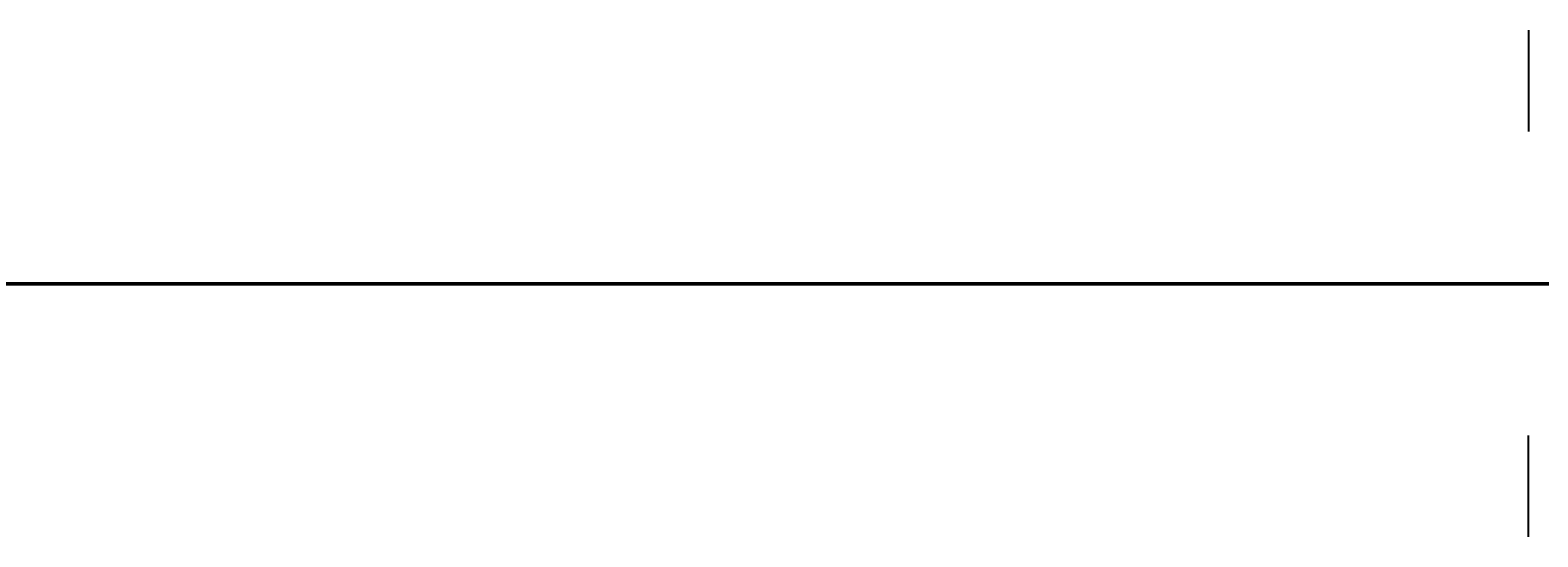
# Model space of a CAD drawing. Header units: millimetres. Extents: x -12354389001 to 271431, y -126469 to 48347.
# Tile 19 of 79: x -12345698123 to -12345200964, y -126055 to 41098. Entities that reach past the tile are written whole.
import ezdxf
from ezdxf.enums import TextEntityAlignment as Align

# ---------------------------------------------------------------- set-up
doc = ezdxf.new("R2010")
doc.units = ezdxf.units.MM
for name, pattern in [('1', [0]), ('4', [5, 3, -2]), ('BGS', [10, 0, 10])]:
    doc.linetypes.add(name, pattern=pattern)
doc.layers.get('0').update_dxf_attribs({"lineweight": 9})
doc.layers.add('00 opisy', color=7, linetype='Continuous', lineweight=25)
doc.layers.add('EBUPP', color=7, linetype='1', lineweight=30)
for name, color, linetype in [('EBUOA', 7, 'Continuous'), ('EDZPD', 3, '1'), ('SDROK', 7, 'Continuous'), ('SDRPK', 7, '1'), ('SZOPO', 7, 'BGS'), ('SZZPZ', 102, 'Continuous'), ('UCCOA', 6, 'Continuous'), ('UCCOO', 6, 'Continuous'), ('UCCPA', 6, '1'), ('UCCPOR', 6, '1'), ('UCCTO', 6, 'Continuous'), ('UEEOA', 1, 'Continuous'), ('UEEOO', 1, 'Continuous'), ('UEEPA', 1, '1'), ('UEEPON', 1, '1'), ('UEETO', 1, 'Continuous'), ('UGGPOR', 2, '1'), ('UKKOA', 7, 'Continuous'), ('UKKOO', 1, 'Continuous'), ('UKKPA', 1, '1'), ('UKKPB', 1, '1'), ('UKKTO', 1, 'Continuous'), ('UTTOO', 2, 'Continuous'), ('UTTPO', 1, '1'), ('UTTTO', 2, 'Continuous'), ('UWWOO', 5, 'Continuous'), ('UWWPO', 5, '4'), ('UWWTO', 5, 'Continuous'), ('WUKOS', 7, 'Continuous'), ('WUKPS', 7, '1'), ('ZAKRES', 2, '1')]:
    doc.layers.add(name, color=color, linetype=linetype)
doc.styles.get("Standard").update_dxf_attribs({"font": 'arial.ttf'})

# ---------------------------------------------------------------- blocks, each defined once
blk = doc.blocks.new('BGB')
for centre, start, end in [((-3.00001, 0.000018), 359.999656, 59.99989), ((3.00001, 0.000018), 120.00011, 180.000344)]:
    blk.add_arc(centre, 3, start, end)
blk = doc.blocks.new('DLI')
blk.add_circle((0, 0), 0.09)
for centre, start, end in [((0, 0.750093), 30.14144, 149.85856), ((-0.713298, 0.231779), 102.145781, 221.858708), ((0.713298, 0.231779), 318.141292, 77.854219), ((-0.440797, -0.606751), 174.149498, 293.852913), ((0.440797, -0.606751), 246.147087, 5.850502)]:
    blk.add_arc(centre, 0.75, start, end)
blk = doc.blocks.new('TRA')
for p, q in [((-5.5, 2.7539), (-5.5, 1.7539)), ((-4.5, 2.7539), (-4.5, 1.7539)), ((4.5, 2.7539), (4.5, 1.7539)), ((5.5, 2.7539), (5.5, 1.7539)), ((-0.5, -2.2461), (-0.5, -3.2461)), ((0.5, -2.2461), (0.5, -3.2461))]:
    blk.add_line(p, q)
blk = doc.blocks.new('DIG')
for p, q in [((-0.6024, 0.1875), (-0.9874, 1.3242)), ((-0.9874, 1.3242), (-0.0078, 0.6309)), ((-0.0078, 0.6309), (0.9542, 1.3483)), ((0.9542, 1.3483), (0.5976, 0.2024)), ((-1.5645, -0.5299), (-0.6024, 0.1875)), ((0.5976, 0.2024), (1.5772, -0.4909)), ((-0.3645, -0.515), (-1.5645, -0.5299)), ((0.0205, -1.6517), (-0.3645, -0.515)), ((0.3772, -0.5058), (0.0205, -1.6517)), ((1.5772, -0.4909), (0.3772, -0.5058))]:
    blk.add_line(p, q)
blk.add_circle((0, 0), 0.09)
blk = doc.blocks.new('WLZ')
blk.add_circle((0, 0), 0.4)
blk = doc.blocks.new('PNN')
for p, q in [((5.2, 0), (4.0686, 1.1314)), ((1.2, 0), (9.2, 0)), ((5.2, 0), (4.0686, -1.1314))]:
    blk.add_line(p, q)
blk = doc.blocks.new('SLS')
blk.add_circle((0, 0), 0.35)
blk = doc.blocks.new('LAT')
for p, q in [((0, 1.2), (0, 2)), ((-2, 0), (-1.2, 0)), ((1.2, 0), (2, 0)), ((0, -1.2), (0, -2))]:
    blk.add_line(p, q)
blk = doc.blocks.new('STE')
for p, q in [((-1, 0.5), (-1, -0.5)), ((1, 0.5), (1, -0.5)), ((-1, 0), (1, 0))]:
    blk.add_line(p, q)
blk = doc.blocks.new('WSP')
blk.add_circle((0, 0), 0.09)
blk = doc.blocks.new('Wrocławska 82')
at = {"layer": 'EBUPP', "linetype": '1'}
for p, q in [((-295432.84, 34188.26), (-295438.82, 34188.95)), ((-295433.37, 34183.67), (-295432.84, 34188.26)), ((-295443.99, 34184.89), (-295433.37, 34183.67)), ((-295438.12, 34123.86), (-295434.36, 34134.13)), ((-295434.36, 34134.13), (-295414.23, 34126.78)), ((-295432.95, 34121.97), (-295438.12, 34123.86)), ((-295447.28, 34082.76), (-295432.95, 34121.97)), ((-295423, 34118.44), (-295428.52, 34103.34)), ((-295428.52, 34103.34), (-295425.46, 34102.22)), ((-295425.46, 34102.22), (-295428.59, 34093.64)), ((-295431.54, 34094.71), (-295437.17, 34079.29)), ((-295428.59, 34093.64), (-295431.54, 34094.71)), ((-295437.17, 34079.29), (-295432.01, 34077.41)), ((-295432.01, 34077.41), (-295435.76, 34067.15)), ((-295461.79, 34046.45), (-295415.33, 34028.85)), ((-295419.92, 34016.73), (-295466.38, 34034.33)), ((-295437.65, 34000), (-295432.52, 34014.24)), ((-295432.52, 34014.24), (-295422.21, 34010.52)), ((-295422.21, 34010.52), (-295426.01, 34000)), ((-295426.01, 34000), (-295429.4, 33990.6)), ((-295439.7, 33994.32), (-295429.4, 33990.6)), ((-295431.56, 33985.64), (-295443.64, 33989.96)), ((-295437.91, 33967.87), (-295431.56, 33985.64)), ((-295425.58, 33985.6), (-295425.82, 33984.63)), ((-295424.61, 33985.36), (-295425.58, 33985.6)), ((-295424.85, 33984.39), (-295424.61, 33985.36)), ((-295425.82, 33984.63), (-295424.85, 33984.39)), ((-295427.86, 33833.73), (-295424.37, 33843.51)), ((-295424.37, 33843.51), (-295423.83, 33843.32)), ((-295423.83, 33843.32), (-295423.94, 33843.01)), ((-295423.94, 33843.01), (-295420.39, 33841.75)), ((-295427.26, 33833.89), (-295427.38, 33833.56)), ((-295423.67, 33832.64), (-295427.26, 33833.89)), ((-295427.38, 33833.56), (-295427.86, 33833.73)), ((-295423.8, 33832.26), (-295423.67, 33832.64)), ((-295423.21, 33832.05), (-295423.8, 33832.26)), ((-295423.11, 33832.33), (-295423.21, 33832.05)), ((-295485.4, 33750), (-295432.48, 33730.57)), ((-295435.98, 33750), (-295426.61, 33746.56)), ((-295426.61, 33746.56), (-295432.48, 33730.57))]:
    blk.add_line(p, q, dxfattribs=at)
at = {"layer": 'EDZPD', "linetype": '1'}
for p, q in [((-295479.51, 34183.77), (-295384.38, 34173.49)), ((-295437.8, 34169.78), (-295416.03, 34166.9)), ((-295433.2, 33724), (-295471.7, 33737.6)), ((-295433.2, 33724), (-295360.4, 33700.8))]:
    blk.add_line(p, q, dxfattribs=at)
at = {"layer": 'SDRPK', "linetype": '1'}
for p, q in [((-295438.59, 34190.94), (-295430.32, 34190.04)), ((-295431.58, 34181.24), (-295430.32, 34190.04)), ((-295430.32, 34190.04), (-295420.68, 34188.96)), ((-295457.12, 34183.64), (-295431.56, 34181.24)), ((-295452.96, 34179.36), (-295419.35, 34175.74)), ((-295432.73, 34171.64), (-295458.81, 34174.49)), ((-295409.13, 34168.64), (-295432.73, 34171.64)), ((-295441.24, 34167.23), (-295423.28, 34160.64)), ((-295425.68, 34154.1), (-295443.64, 34160.7)), ((-295423.28, 34160.64), (-295425.68, 34154.1)), ((-295438.87, 34157.09), (-295385.31, 34137.69)), ((-295422.8, 34137.98), (-295425.36, 34131.35)), ((-295438.79, 34120.89), (-295434.03, 34119.18)), ((-295427.09, 34047.82), (-295428.93, 34048.87)), ((-295422.35, 34045.89), (-295427.09, 34047.82)), ((-295432.45, 34020), (-295419.12, 34015.14)), ((-295422.26, 34006.88), (-295423.38, 34007.29)), ((-295428.22, 33993.88), (-295427.09, 33993.47)), ((-295427.09, 33993.47), (-295427.76, 33991.64)), ((-295427.76, 33991.64), (-295428.88, 33992.05)), ((-295424.19, 33990.08), (-295427.81, 33991.66)), ((-295420.26, 33983.24), (-295425.57, 33968.66)), ((-295436.83, 33966.47), (-295432.21, 33979.49)), ((-295427.59, 33962.34), (-295425.57, 33968.66)), ((-295410.63, 33947.38), (-295457.79, 33964.92)), ((-295416.94, 33953.35), (-295425.92, 33956.64)), ((-295439.25, 33950.25), (-295433.47, 33948.07)), ((-295433.47, 33948.07), (-295434.98, 33944.04)), ((-295434.98, 33944.04), (-295440.76, 33946.15)), ((-295426.84, 33848.15), (-295421.22, 33847.74)), ((-295433.03, 33846.35), (-295440.95, 33825.02)), ((-295428.93, 33842.52), (-295428.52, 33844.74)), ((-295428.93, 33842.52), (-295436.44, 33822.28)), ((-295438.28, 33794.23), (-295392.98, 33812.93)), ((-295431.23, 33778), (-295385.23, 33798.55)), ((-295438.28, 33794.23), (-295431.23, 33778)), ((-295419.2, 33777.42), (-295425.64, 33769.95)), ((-295423.51, 33748.24), (-295406.48, 33741.82)), ((-295426.61, 33746.56), (-295425.71, 33746.24)), ((-295495.03, 33738.82), (-295432.79, 33719)), ((-295432.79, 33719), (-295440.62, 33695.85)), ((-295411.98, 33716.24), (-295437.41, 33698.06)), ((-295434.57, 33694.31), (-295409.64, 33712.97)), ((-295437.41, 33698.06), (-295434.57, 33694.31))]:
    blk.add_line(p, q, dxfattribs=at)
at = {"layer": 'SDRPK', "linetype": '4'}
for p, q in [((-295436.12, 34179.3), (-295420.11, 34177.52)), ((-295434.84, 34134.77), (-295438.72, 34124.02)), ((-295413.35, 34127.02), (-295434.84, 34134.77)), ((-295434.73, 34119.42), (-295440.35, 34103.8)), ((-295427.74, 34103.66), (-295422.57, 34117.74)), ((-295424.79, 34102.57), (-295427.74, 34103.66)), ((-295428.35, 34092.87), (-295424.79, 34102.57)), ((-295436.45, 34079.6), (-295431.22, 34094)), ((-295431.22, 34094), (-295428.35, 34092.87)), ((-295431.3, 34077.71), (-295436.45, 34079.6)), ((-295435.06, 34067.43), (-295431.3, 34077.71)), ((-295434.83, 34066.05), (-295431.96, 34064.94)), ((-295435.05, 34065.41), (-295432.23, 34064.32)), ((-295418.01, 34049.31), (-295433.18, 34054.95)), ((-295432.54, 34053.21), (-295418.45, 34048.05)), ((-295434.27, 34036.03), (-295433.84, 34037.17)), ((-295433.84, 34037.17), (-295431.15, 34036.14)), ((-295433.98, 34036.8), (-295431.29, 34035.78)), ((-295431.15, 34036.14), (-295431.58, 34035.01)), ((-295451.73, 34027.13), (-295432.45, 34020)), ((-295434.62, 34019.64), (-295441.04, 34000)), ((-295438.18, 34000), (-295432.82, 34014.88)), ((-295432.82, 34014.88), (-295421.57, 34010.82)), ((-295424.65, 34003.76), (-295423.63, 34003.4)), ((-295423.63, 34003.4), (-295424.21, 34001.8)), ((-295424.84, 34003.23), (-295423.82, 34002.86)), ((-295425.03, 34002.7), (-295424.01, 34002.33)), ((-295425.9, 34000.3), (-295425.23, 34002.17)), ((-295424.21, 34001.8), (-295425.23, 34002.17)), ((-295424.21, 34001.8), (-295424.85, 34000)), ((-295425.06, 34000), (-295425.9, 34000.3)), ((-295424.88, 33999.93), (-295425.06, 34000)), ((-295424.85, 34000), (-295424.88, 33999.93)), ((-295424.88, 33999.93), (-295426.15, 33996.35)), ((-295425.45, 33998.32), (-295426.42, 33998.66)), ((-295425.72, 33997.55), (-295426.72, 33997.9)), ((-295425.93, 33996.96), (-295426.98, 33997.33)), ((-295426.15, 33996.35), (-295427.19, 33996.72)), ((-295429.1, 33989.96), (-295440.34, 33994.01)), ((-295429.1, 33989.96), (-295428.41, 33991.88)), ((-295433.07, 33981.4), (-295431.22, 33980.62)), ((-295431.22, 33980.62), (-295430.95, 33979.14)), ((-295433.47, 33980.3), (-295432.09, 33979.81)), ((-295433.6, 33979.93), (-295432.23, 33979.44)), ((-295432.09, 33979.81), (-295432.62, 33978.33)), ((-295433.73, 33979.56), (-295432.36, 33979.07)), ((-295433.86, 33979.19), (-295432.49, 33978.7)), ((-295432.62, 33978.33), (-295433.99, 33978.82)), ((-295423.22, 33969.57), (-295425.11, 33961.53)), ((-295425.11, 33961.53), (-295414.71, 33957.9)), ((-295433.47, 33948.07), (-295434.89, 33948.61)), ((-295434.98, 33944.04), (-295433.47, 33948.07)), ((-295440.76, 33946.15), (-295434.98, 33944.04)), ((-295444.4, 33944.49), (-295425.99, 33937.43)), ((-295436.99, 33938.8), (-295393.93, 33923.08)), ((-295401.82, 33901.61), (-295444.76, 33917.3)), ((-295429.86, 33910.98), (-295446.53, 33917.08)), ((-295446.53, 33917.08), (-295429.86, 33910.98)), ((-295442.33, 33876.55), (-295429.86, 33910.98)), ((-295429.86, 33910.98), (-295441.67, 33878.37)), ((-295433.88, 33883.71), (-295425.97, 33904.84)), ((-295425.97, 33904.84), (-295414.31, 33900.44)), ((-295422.16, 33879.26), (-295433.88, 33883.71)), ((-295432.47, 33846.68), (-295428.97, 33845.43)), ((-295428.35, 33845.21), (-295427.41, 33844.88)), ((-295427.59, 33844.41), (-295428.41, 33842.32)), ((-295428.41, 33842.32), (-295428.93, 33842.52)), ((-295426.23, 33833.54), (-295426.54, 33832.64)), ((-295426.34, 33833.24), (-295424.87, 33832.73)), ((-295426.44, 33832.94), (-295424.98, 33832.43)), ((-295425.08, 33832.13), (-295424.77, 33833.03)), ((-295426.54, 33832.64), (-295425.08, 33832.13)), ((-295431.98, 33729.43), (-295487.54, 33750)), ((-295425.71, 33746.24), (-295431.98, 33729.43)), ((-295428.69, 33738.19), (-295418.35, 33734.35))]:
    blk.add_line(p, q, dxfattribs=at)
at = {"layer": 'SDRPK', "linetype": '1'}
for centre, radius, start, end in [((-295429.4072, 34139.8537), 9.98, 77.5757, 141.98556), ((-295428.443, 34143.4426), 6.27, 42.7663, 79.12449), ((-295429.6686, 34143.878), 6.97, 333.15088, 33.2543), ((-295425.8103, 34138.7203), 3.1, 346.18417, 40.41297), ((-295450.2424, 34071.1081), 16.22, 295.1852, 344.26717), ((-295415.839, 34057.5469), 17.73, 153.16735, 173.64314), ((-295422.4879, 34057.8971), 11.09, 171.63719, 234.48675), ((-295429.7191, 33985.9354), 6.91, 248.87038, 36.855), ((-295423.2097, 33960.5287), 4.74, 157.53441, 235.12491), ((-295431.6665, 33894.7618), 34.86, 252.86001, 284.93886), ((-295440.81, 33846.9738), 7.56, 0.12258, 65.62564), ((-295424.8685, 33844.4301), 4.21, 117.92251, 166.9603), ((-295432.4825, 33775.4678), 8.23, 206.46536, 271.34001), ((-295432.9647, 33778.4097), 11.19, 273.45651, 310.88713), ((-295423.7933, 33745.0626), 3.19, 84.90537, 152.0043)]:
    blk.add_arc(centre, radius, start, end, dxfattribs=at)
at = {"layer": 'SDRPK', "linetype": '4'}
blk.add_arc((-295423.3054, 33966.3011), 3.27, 88.50412, 133.83208, dxfattribs=at)
at = {"layer": 'SZOPO', "linetype": 'BGS'}
for p, q in [((-295410.41, 34165.91), (-295457.88, 34171.76)), ((-295418.45, 34060.42), (-295435.76, 34067.15)), ((-295439.2, 33848.83), (-295432.55, 33846.44)), ((-295429.06, 33845.2), (-295428.44, 33844.98)), ((-295427.5, 33844.65), (-295424.4, 33843.44)), ((-295428.44, 33832.67), (-295435.86, 33812.9)), ((-295502.71, 33750), (-295351.53, 33696.25)), ((-295430.18, 33736.72), (-295417.1, 33731.91))]:
    blk.add_line(p, q, dxfattribs=at)
at = {"layer": 'UCCOA'}
for p, q in [((-295422.5656, 33859.3096), (-295423.8609, 33856.8352)), ((-295430.1145, 33856.8352), (-295423.8609, 33856.8352)), ((-295428.3652, 33835.6735), (-295426.5907, 33836.2657)), ((-295426.5907, 33836.2657), (-295420.2719, 33836.2657)), ((-295424.998, 33763.7488), (-295418.614, 33763.7488))]:
    blk.add_line(p, q, dxfattribs=at)
at = {"layer": 'UCCOO'}
blk.add_line((-295424.1767, 34034.56), (-295417.9231, 34034.56), dxfattribs=at)
at = {"layer": 'UCCPOR', "linetype": '1'}
for p, q in [((-295442.78, 34040.98), (-295432.94, 34037.35)), ((-295417.09, 34032.18), (-295438.84, 34040.29)), ((-295432.94, 34037.35), (-295417.27, 34031.71)), ((-295436.37, 33865.02), (-295420.07, 33859.28)), ((-295436.66, 33864.25), (-295421.29, 33858.77)), ((-295421.29, 33858.77), (-295426.45, 33844.53)), ((-295428.61, 33835.98), (-295420.38, 33858.44)), ((-295426.45, 33844.53), (-295429.49, 33836.3)), ((-295429.49, 33836.3), (-295441.19, 33804.67)), ((-295427.25, 33835.47), (-295428.61, 33835.98)), ((-295428.97, 33835.09), (-295440.6, 33803.86)), ((-295427.58, 33834.53), (-295428.97, 33835.09)), ((-295439.85, 33770.01), (-295433.06, 33769.15)), ((-295431.07, 33768.01), (-295439.68, 33769.11)), ((-295433.06, 33769.15), (-295419.97, 33767.49)), ((-295424.7, 33767.22), (-295431.07, 33768.01)), ((-295420.3, 33766.65), (-295424.7, 33767.22))]:
    blk.add_line(p, q, dxfattribs=at)
at = {"layer": 'UCCTO'}
for p, q in [((-295428.63, 33835.52), (-295426.5204, 33835.9481)), ((-295426.5204, 33835.9481), (-295417.7804, 33835.9481)), ((-295426.9586, 33764.6617), (-295417.9473, 33764.6617))]:
    blk.add_line(p, q, dxfattribs=at)
at = {"layer": 'UEEPON', "linetype": '1'}
for p, q in [((-295435.24, 34180.95), (-295420.16, 34179.12)), ((-295436.9, 34170.36), (-295415.62, 34167.89)), ((-295439.41, 34167.97), (-295424.11, 34165.57)), ((-295424.11, 34165.57), (-295405.71, 34163.1)), ((-295435.64, 34146.96), (-295434.52, 34147.76)), ((-295423.85, 34143.99), (-295423.89, 34143.14)), ((-295423.89, 34143.14), (-295424.01, 34140.57)), ((-295424.01, 34140.57), (-295424.62, 34136.94)), ((-295424.62, 34136.94), (-295425.78, 34130.97)), ((-295424.62, 34136.94), (-295415.28, 34133.38)), ((-295438.04, 34054.54), (-295423.44, 34049.25)), ((-295437.33, 34021.32), (-295431.01, 34018.87)), ((-295431.01, 34018.87), (-295424.88, 34016.6)), ((-295424.88, 34016.6), (-295422.25, 34015.63)), ((-295430.54, 33990.99), (-295431.78, 33988.05)), ((-295430.55, 33988.57), (-295430.14, 33990.83)), ((-295430.59, 33987.66), (-295430.55, 33988.57)), ((-295431.14, 33986.85), (-295435.79, 33988.53)), ((-295429.91, 33986.94), (-295430.59, 33987.66)), ((-295419.79, 33983.23), (-295429.91, 33986.94)), ((-295430.72, 33985.99), (-295431.03, 33984.93)), ((-295431.7, 33984.51), (-295431.93, 33984.6)), ((-295446.71, 33966.54), (-295424.41, 33958.27)), ((-295424.41, 33958.27), (-295413.23, 33954.2)), ((-295430.94, 33869.27), (-295416.6, 33871.3)), ((-295433.72, 33868.88), (-295430.94, 33869.27)), ((-295443.76, 33867.46), (-295433.72, 33868.88)), ((-295425.47, 33860.9), (-295420.9, 33862.21)), ((-295428.49, 33860.39), (-295425.47, 33860.9)), ((-295435.91, 33860.78), (-295430.33, 33860.41)), ((-295430.33, 33860.41), (-295428.49, 33860.39)), ((-295434.17, 33848.11), (-295419.38, 33842.74)), ((-295450.65, 33824.49), (-295432.83, 33818.11)), ((-295432.83, 33818.11), (-295432.42, 33817.43)), ((-295432.42, 33817.43), (-295432.4, 33816.6)), ((-295432.4, 33816.6), (-295437.36, 33803.78)), ((-295432.38, 33776.6), (-295435.76, 33782.97)), ((-295417.88, 33782.28), (-295425.31, 33778.71)), ((-295425.31, 33778.71), (-295430.92, 33776.2))]:
    blk.add_line(p, q, dxfattribs=at)
for centre, radius, start, end in [((-295429.7803, 34138.8412), 10.1, 83.68894, 117.98765), ((-295431.655, 34139.3149), 10.02, 44.59574, 72.66807), ((-295429.382, 34143.6943), 5.54, 23.46242, 28.64457), ((-295429.3821, 34143.6946), 5.54, 3.05623, 23.45825), ((-295430.7892, 33987.8078), 1.02, 166.26267, 249.8823), ((-295431.3119, 33986.2335), 0.64, 337.63752, 74.42166), ((-295431.5745, 33985.0608), 0.56, 254.94337, 346.49444), ((-295450.689, 33841.5065), 17.79, 21.78928, 39.03288), ((-295431.3419, 33777.5244), 1.39, 221.68597, 287.67101)]:
    blk.add_arc(centre, radius, start, end, dxfattribs=at)
at = {"layer": 'UEETO'}
for p, q in [((-295425.7928, 34130.97), (-295424.8581, 34131.5949)), ((-295424.8581, 34131.5949), (-295416.5524, 34131.5949)), ((-295443.8899, 34041.9301), (-295434.8786, 34041.9301)), ((-295439.0241, 33992.3895), (-295429.9585, 33992.3895)), ((-295430.54, 33990.99), (-295429.9585, 33992.3895)), ((-295431.93, 33984.6), (-295431.8378, 33982.3294)), ((-295431.8378, 33982.3294), (-295422.8264, 33982.3294))]:
    blk.add_line(p, q, dxfattribs=at)
at = {"layer": 'UGGPOR', "linetype": '1'}
for p, q in [((-295437.37, 34177.96), (-295426.7, 34176.5)), ((-295426.7, 34176.5), (-295403.15, 34173.44)), ((-295435.67, 34170.94), (-295427.12, 34169.79)), ((-295427.12, 34169.79), (-295416.58, 34168.46))]:
    blk.add_line(p, q, dxfattribs=at)
at = {"layer": 'UKKOA'}
for p, q in [((-295427.81, 34195.45), (-295426.2308, 34195.08)), ((-295426.2308, 34195.08), (-295419.6514, 34195.08)), ((-295435.19, 34181.6), (-295434.8508, 34182.21)), ((-295434.8508, 34182.21), (-295428.532, 34182.21)), ((-295433.7619, 34135.38), (-295427.4431, 34135.38)), ((-295425.31, 34135.39), (-295427.4431, 34135.38)), ((-295434.34, 34061.02), (-295431.7508, 34062.19)), ((-295431.7508, 34062.19), (-295425.4971, 34062.19)), ((-295426.0876, 33993.1676), (-295419.834, 33993.1676)), ((-295432.6513, 33974.3494), (-295426.3976, 33974.3494)), ((-295425.06, 33972.55), (-295426.3976, 33974.3494)), ((-295438.7582, 33959.8578), (-295432.8954, 33959.8578)), ((-295430.64, 33957.11), (-295432.8954, 33959.8578)), ((-295431.39, 33809.62), (-295430.0435, 33808.7387)), ((-295430.0435, 33808.7387), (-295423.6595, 33808.7387)), ((-295426.4105, 33772.9173), (-295420.0265, 33772.9173)), ((-295431.1088, 33763.242), (-295424.79, 33763.242)), ((-295423.24, 33762.49), (-295424.79, 33763.242)), ((-295432.9288, 33757.6396), (-295426.61, 33757.6396)), ((-295426.04, 33755.22), (-295426.61, 33757.6396)), ((-295435.379, 33751.2471), (-295429.0602, 33751.2471)), ((-295428.09, 33750.34), (-295429.0602, 33751.2471)), ((-295425.6651, 33751.0199), (-295419.4114, 33751.0199))]:
    blk.add_line(p, q, dxfattribs=at)
at = {"layer": 'UKKPB', "linetype": '1'}
for p, q in [((-295428.12, 34195.47), (-295436.77, 34196.05)), ((-295421.13, 34183.22), (-295427.63, 34195.19)), ((-295435.06, 34181.87), (-295434.84, 34183.85)), ((-295434.88, 34181.57), (-295426.72, 34181.05)), ((-295426.72, 34181.05), (-295421.55, 34180.76)), ((-295444.31, 34158.27), (-295428.51, 34152.04)), ((-295428.51, 34152.04), (-295428.05, 34151.86)), ((-295428.05, 34151.86), (-295424.59, 34150.56)), ((-295424.59, 34150.56), (-295413.76, 34146.47)), ((-295436.84, 34149.07), (-295425.57, 34135.54)), ((-295425.06, 34135.23), (-295410.62, 34129.66)), ((-295417.14, 34073.79), (-295423.34, 34057.33)), ((-295439.4, 34062.6), (-295434.62, 34061.11)), ((-295434.62, 34061.11), (-295434.28, 34061)), ((-295434.05, 34061.1), (-295426.35, 34060.76)), ((-295434.28, 34061), (-295434.05, 34060.93)), ((-295434.05, 34060.93), (-295421.21, 34056.62)), ((-295426.35, 34060.76), (-295425.8, 34060.74)), ((-295425.8, 34060.74), (-295418.45, 34060.42)), ((-295429.4, 33990.6), (-295438.09, 33992)), ((-295424.91, 33972.81), (-295422.16, 33980.07)), ((-295416.66, 33970.24), (-295424.79, 33972.41)), ((-295426.94, 33967.09), (-295425.09, 33972.25)), ((-295428.04, 33964.04), (-295426.94, 33967.09)), ((-295430.44, 33957.34), (-295428.04, 33964.04)), ((-295443.14, 33961.67), (-295430.93, 33957.15)), ((-295430.39, 33956.93), (-295417.21, 33951.98)), ((-295419.91, 33828.35), (-295425.5, 33819.27)), ((-295425.5, 33819.27), (-295425.6, 33819.11)), ((-295425.6, 33819.11), (-295425.78, 33818.81)), ((-295425.78, 33818.81), (-295426.49, 33817.65)), ((-295426.49, 33817.65), (-295431.27, 33809.89)), ((-295443.51, 33813.74), (-295431.66, 33809.75)), ((-295423.34, 33762.21), (-295423.13, 33762.77)), ((-295424.54, 33759.09), (-295423.34, 33762.21)), ((-295442.61, 33761.45), (-295434.14, 33758.32)), ((-295424.74, 33758.58), (-295424.54, 33759.09)), ((-295425.92, 33755.5), (-295424.74, 33758.58)), ((-295434.14, 33758.32), (-295426.3, 33755.38)), ((-295425.97, 33755.36), (-295426.15, 33754.94)), ((-295425.74, 33755.22), (-295422.67, 33754.08)), ((-295426.15, 33754.94), (-295426.86, 33753.27)), ((-295426.86, 33753.27), (-295427.07, 33752.77)), ((-295427.07, 33752.77), (-295427.98, 33750.62)), ((-295427.98, 33750.62), (-295428.21, 33750.07)), ((-295428.21, 33750.07), (-295428.24, 33750)), ((-295428.24, 33750), (-295428.26, 33749.96))]:
    blk.add_line(p, q, dxfattribs=at)
at = {"layer": 'UKKTO'}
for p, q in [((-295443.2703, 34156.971), (-295434.9646, 34156.971)), ((-295423.373, 34144.37), (-295414.0359, 34144.37)), ((-295425.32, 34135.37), (-295426.4318, 34133.9852)), ((-295435.7689, 34133.9852), (-295426.4318, 34133.9852)), ((-295434.34, 34061.02), (-295432.8779, 34061.5402)), ((-295432.8779, 34061.5402), (-295423.8123, 34061.5402)), ((-295427.8537, 33992.9841), (-295418.6252, 33992.9841)), ((-295434.9378, 33973.1802), (-295425.9264, 33973.1802)), ((-295425.06, 33972.55), (-295425.9264, 33973.1802)), ((-295440.526, 33959.0486), (-295431.2432, 33959.0486)), ((-295430.64, 33957.11), (-295431.2432, 33959.0486)), ((-295423.6685, 33945.4562), (-295414.4943, 33945.4562)), ((-295431.39, 33809.62), (-295430.1949, 33809.8903)), ((-295430.1949, 33809.8903), (-295420.9664, 33809.8903)), ((-295423.2183, 33775.1796), (-295413.9898, 33775.1796)), ((-295429.1527, 33771.969), (-295419.8699, 33771.969)), ((-295432.8947, 33762.491), (-295423.6119, 33762.491)), ((-295423.24, 33762.49), (-295423.6119, 33762.491)), ((-295436.3284, 33757.8687), (-295427.0999, 33757.8687)), ((-295426.04, 33755.22), (-295427.0999, 33757.8687)), ((-295438.2358, 33751.3471), (-295428.953, 33751.3471)), ((-295428.09, 33750.34), (-295428.953, 33751.3471)), ((-295427.5315, 33749.6912), (-295418.5202, 33749.6912))]:
    blk.add_line(p, q, dxfattribs=at)
at = {"layer": 'UTTPO', "linetype": '1'}
for p, q in [((-295445.59, 34180.91), (-295433.23, 34179.33)), ((-295433.23, 34179.33), (-295409.3, 34176.65)), ((-295435.76, 34166.28), (-295410.71, 34160.97)), ((-295455.74, 34065.38), (-295432.67, 34057.92)), ((-295443.7, 34061.59), (-295417.71, 34052.06)), ((-295432.67, 34057.92), (-295431.04, 34057.39)), ((-295431.04, 34057.39), (-295429.61, 34056.92)), ((-295429.61, 34056.92), (-295410.59, 34050.67)), ((-295442.66, 33992.96), (-295433.25, 34015.68)), ((-295419.94, 34011.01), (-295433.25, 34015.68)), ((-295427.58, 33990.59), (-295419.94, 34011.01)), ((-295442.66, 33992.96), (-295428.6, 33988.31)), ((-295429.16, 33991.27), (-295427.58, 33990.59)), ((-295428.6, 33988.31), (-295427.58, 33990.59)), ((-295428.6, 33988.31), (-295430.15, 33984.73)), ((-295430.15, 33984.73), (-295431.61, 33984.2)), ((-295431.61, 33984.2), (-295432.03, 33984.33)), ((-295426.44, 33833.61), (-295428.93, 33823.75)), ((-295436.21, 33801.62), (-295428.93, 33823.75)), ((-295436.49, 33783.39), (-295432.09, 33776.45)), ((-295425.89, 33777.6), (-295422.54, 33778.09)), ((-295427.13, 33777.1), (-295425.89, 33777.6)), ((-295432.09, 33776.45), (-295427.13, 33777.1))]:
    blk.add_line(p, q, dxfattribs=at)
at = {"layer": 'UWWPO', "linetype": '1'}
for p, q in [((-295428.69, 34198.75), (-295430.15, 34192.91)), ((-295430.15, 34192.91), (-295430.61, 34191.03)), ((-295430.61, 34191.03), (-295432.19, 34184.68)), ((-295432.19, 34184.68), (-295433.24, 34184.79)), ((-295436.31, 34159.85), (-295429.55, 34154.51)), ((-295432.09, 34147.36), (-295429.55, 34154.51)), ((-295429.55, 34154.51), (-295420.89, 34151.4)), ((-295432.74, 34145.53), (-295432.09, 34147.36)), ((-295432.74, 34145.53), (-295435.91, 34136.61)), ((-295435.91, 34136.61), (-295427.87, 34133.68)), ((-295427.87, 34133.68), (-295428.49, 34131.99)), ((-295442.05, 34059.35), (-295408.03, 34047.48)), ((-295440.34, 33955.14), (-295433.79, 33952.41)), ((-295433.79, 33952.41), (-295432, 33951.66)), ((-295432, 33951.66), (-295422.32, 33947.62)), ((-295438.64, 33850.09), (-295429.88, 33846.97)), ((-295441.74, 33815.55), (-295429.88, 33846.97)), ((-295429.88, 33846.97), (-295410.52, 33840.08)), ((-295454.39, 33782.05), (-295432.61, 33773.69)), ((-295432.61, 33773.69), (-295430.8, 33772.99)), ((-295430.8, 33772.99), (-295429.2, 33772.38)), ((-295429.2, 33772.38), (-295420.29, 33769.36))]:
    blk.add_line(p, q, dxfattribs=at)
at = {"layer": 'WUKPS', "linetype": '1'}
for p, q in [((-295427.63, 33958.81), (-295416.58, 33954.44)), ((-295427.16, 33958.63), (-295427.33, 33958.19)), ((-295426.23, 33958.26), (-295426.43, 33957.75)), ((-295425.3, 33957.89), (-295425.81, 33956.6)), ((-295424.37, 33957.52), (-295424.62, 33956.89)), ((-295423.44, 33957.16), (-295423.93, 33955.91)), ((-295423.66, 33862.05), (-295423.52, 33861.49)), ((-295424.63, 33861.82), (-295424.39, 33860.7)), ((-295425.61, 33861.63), (-295425.5, 33861.06)), ((-295426.6, 33861.45), (-295426.42, 33860.33)), ((-295427.59, 33861.31), (-295427.52, 33860.75)), ((-295434.57, 33861.15), (-295434.66, 33860.06)), ((-295428.58, 33861.2), (-295428.46, 33860.08)), ((-295433.57, 33861.08), (-295433.6, 33860.53)), ((-295432.58, 33861.04), (-295432.59, 33859.94)), ((-295431.58, 33861.03), (-295431.57, 33860.48)), ((-295430.58, 33861.06), (-295430.53, 33859.95)), ((-295429.58, 33861.11), (-295429.54, 33860.55)), ((-295428.54, 33769.69), (-295420.72, 33780.71)), ((-295423.36, 33776.99), (-295421.02, 33775.32)), ((-295424.52, 33775.36), (-295423.43, 33774.58)), ((-295425.68, 33773.73), (-295423.65, 33772.29)), ((-295426.84, 33772.1), (-295425.9, 33771.43)), ((-295436.63, 33771.83), (-295433.85, 33769.86)), ((-295427.99, 33770.46), (-295426.44, 33769.37)), ((-295433.85, 33769.86), (-295428.54, 33769.69)), ((-295433.59, 33769.85), (-295433.63, 33768.61)), ((-295431.59, 33769.79), (-295431.67, 33767.35)), ((-295429.59, 33769.73), (-295429.62, 33768.75))]:
    blk.add_line(p, q, dxfattribs=at)
for centre, radius, start, end in [((-295431.8533, 33894.676), 33.64, 275.99482, 298.77496), ((-295431.8495, 33892.5138), 31.49, 250.82996, 276.39886)]:
    blk.add_arc(centre, radius, start, end, dxfattribs=at)
at = {"layer": 'ZAKRES', "linetype": '1'}
for p, q in [((-295479.37, 34174.94), (-295384.45, 34162.74)), ((-295431.32, 33723.42), (-295473.25, 33738.19)), ((-295376.66, 33706.08), (-295431.32, 33723.42))]:
    blk.add_line(p, q, dxfattribs=at)
at = {"layer": 'SDROK', "rotation": 340.419999}
blk.add_blockref('BGB', (-295430.8, 33846.08), dxfattribs=at)
at = {"layer": 'SZZPZ'}
for name, p in [('TRA', (-295427.8, 34186.51)), ('TRA', (-295424.7, 34186.3)), ('TRA', (-295426.49, 34184.14)), ('TRA', (-295434.7, 34180.23)), ('DLI', (-295435.1, 34178.36)), ('DLI', (-295423.43, 34177.66)), ('DLI', (-295430.91, 34167.66)), ('TRA', (-295419.21, 34162.63)), ('DLI', (-295423.91, 34154.5)), ('TRA', (-295428.49, 34142.74)), ('TRA', (-295436.88, 34136.38)), ('TRA', (-295419.98, 34107.05)), ('TRA', (-295417.8, 34094.5)), ('TRA', (-295428.28, 34082.74)), ('TRA', (-295418.04, 34079.94)), ('TRA', (-295425.84, 34068.92)), ('TRA', (-295424.16, 34056.38)), ('DIG', (-295431.98, 34056.49)), ('DIG', (-295428.93, 34055.41)), ('DIG', (-295426.3, 34054.36)), ('DIG', (-295423.95, 34053.56)), ('DIG', (-295429.04, 34050.16)), ('DIG', (-295426.81, 34049.22)), ('DIG', (-295423.67, 34047.85)), ('TRA', (-295424.32, 34013.2)), ('TRA', (-295427.42, 33986.23)), ('DIG', (-295426.83, 33983.94)), ('TRA', (-295420.89, 33956.99)), ('TRA', (-295428.16, 33943.02)), ('TRA', (-295435.54, 33873.35)), ('TRA', (-295430.63, 33863.74)), ('DLI', (-295436.17, 33851.67)), ('DLI', (-295424.84, 33847.3)), ('TRA', (-295436.98, 33842.27)), ('DLI', (-295425.29, 33826.81)), ('TRA', (-295423.05, 33819.2)), ('TRA', (-295425.83, 33806.44))]:
    blk.add_blockref(name, p, dxfattribs=at)
at = {"layer": 'UCCPA'}
blk.add_blockref('WLZ', (-295428.63, 33835.52), dxfattribs=at)
at = {"layer": 'UEEOO'}
for rotation in [175.330003, 353.67]:
    blk.add_blockref('PNN', (-295426.28, 34177.89), dxfattribs=dict(at, rotation=rotation))
at = {"layer": 'UEEPA'}
for name, p, rotation in [('LAT', (-295426.28, 34177.89), 89.08), ('STE', (-295425.78, 34130.97), 340.15), ('LAT', (-295423.24, 34049.1), 89.99999900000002), ('LAT', (-295435.91, 34018.55), 87.789996), ('STE', (-295430.54, 33990.99), 340.57), ('STE', (-295431.93, 33984.6), 70.300013), ('LAT', (-295425.33, 33957.52), 91.18000999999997), ('LAT', (-295433.77, 33848.54), 88.829988), ('PNN', (-295441.21, 33784.62), 305.64)]:
    blk.add_blockref(name, p, dxfattribs=dict(at, rotation=rotation))
for p in [(-295426.28, 34177.89), (-295423.24, 34049.1), (-295425.34, 33957.5), (-295433.77, 33848.54)]:
    blk.add_blockref('SLS', p, dxfattribs=at)
at = {"layer": 'UKKPA'}
for p in [(-295427.81, 34195.45), (-295435.19, 34181.6), (-295425.32, 34135.37), (-295425.06, 33972.55), (-295430.64, 33957.11), (-295431.39, 33809.62)]:
    blk.add_blockref('WLZ', p, dxfattribs=at)
for p, rotation in [((-295434.34, 34061.02), 342.67), ((-295423.24, 33762.49), 68.99001), ((-295426.04, 33755.22), 67.120013), ((-295428.09, 33750.34), 67.120013)]:
    blk.add_blockref('WLZ', p, dxfattribs=dict(at, rotation=rotation))
at = {"layer": 'WUKOS'}
for p in [(-295432.86, 34188.56), (-295433.17, 34183.69), (-295433.23, 34179.14), (-295433.54, 34176.96), (-295434.02, 34174.64), (-295434.59, 34172.09), (-295434.66, 34171.66), (-295425.81, 34154.39), (-295431.43, 34149.88), (-295434.53, 34134.32), (-295425.18, 34131.43), (-295428.11, 34103.57), (-295425.19, 34102.36), (-295428.56, 34093.24), (-295431.34, 34066.17), (-295431.97, 34056.24), (-295433.41, 34054.72), (-295426.12, 34054.56), (-295431.79, 34051.55), (-295423.5, 34047.69), (-295430.85, 34036.27), (-295432.64, 34014.56), (-295423.43, 34003.35), (-295426.13, 33996.13), (-295427.57, 33991.7), (-295429.3, 33990.47), (-295431.35, 33985.66), (-295424.74, 33984.34), (-295430.86, 33978.79), (-295425.86, 33968.58), (-295427.91, 33962.34), (-295424.82, 33961.65), (-295427.54, 33958.85), (-295425.13, 33957.89), (-295425.78, 33956.49), (-295427.62, 33953.88), (-295433.33, 33948.11), (-295434.89, 33943.95), (-295423.72, 33936.77), (-295429.62, 33910.74), (-295425.9, 33904.99), (-295433.95, 33850.57), (-295426.8, 33848.29), (-295433.58, 33845.37), (-295433.21, 33845.24), (-295423.65, 33843.38), (-295430.66, 33838.5), (-295430.23, 33838.4), (-295425.04, 33831.97), (-295425.11, 33826.58), (-295425.07, 33826.54), (-295431.01, 33778.25), (-295428.78, 33769.86), (-295427.72, 33768.29), (-295433.5, 33767.04), (-295426.77, 33746.93), (-295432.22, 33730.38), (-295432.47, 33725.68), (-295434.28, 33694.22)]:
    blk.add_blockref('WSP', p, dxfattribs=at)
at = {"layer": 'EBUOA', "oblique": 15}
for p in [(-295434.14, 34100.53), (-295430.72, 34002.87)]:
    blk.add_text('i', height=2.5, dxfattribs=at).set_placement(p)
at = {"layer": 'SDROK', "oblique": 15}
for s, rotation, p in [('beton', 339.83, (-295434.99, 34161.38)), ('ch.bet', 339.89, (-295427.12, 34051.42)), ('j.asf.', 340.01, (-295436.96, 34046.17)), ('j.asf.', 69.21, (-295429.95, 33969.92)), ('bet.', 339.91, (-295438.42, 33946.86)), ('asf.', 69.67, (-295423.9, 33889.97)), ('j.bet.', 69.63, (-295435.72, 33830.65))]:
    blk.add_text(s, height=1.5, rotation=rotation, dxfattribs=at).set_placement(p)
at = {"layer": 'UCCOA', "oblique": 15}
for s, p in [('215.39', (-295423.22, 33859.24)), ('213.34', (-295417.97, 33766.15))]:
    blk.add_text(s, height=1.8, dxfattribs=at).set_placement(p, align=Align.TOP_RIGHT)
for s, p in [('213.79', (-295426.72, 33856.95)), ('215.38', (-295426.43, 33836.87)), ('c', (-295430.4, 33836.18)), ('213.70', (-295426.6, 33835.53))]:
    blk.add_text(s, height=1.8, dxfattribs=at).set_placement(p)
at = {"layer": 'UCCOO', "oblique": 15}
blk.add_text('217.59', height=1.8, dxfattribs=at).set_placement((-295417.28, 34035.16), align=Align.RIGHT)
for rotation, p in [(340.19, (-295426.46, 34035.02)), (339.86, (-295434.68, 33863.69)), (69.88001, (-295427.7, 33839.07))]:
    blk.add_text('c.o', height=1.8, rotation=rotation, dxfattribs=at).set_placement(p)
at = {"layer": 'UCCTO', "oblique": 15}
for s, rotation, p in [('1-1.1/11', 339.91802, (-295426.46, 34036.67)), ('1-1.1/19', 339.6559, (-295435.09, 33865.57)), ('1-1.1/21', 71.77883, (-295429.67, 33838.43))]:
    blk.add_text(s, height=1.5, rotation=rotation, dxfattribs=at).set_placement(p, align=Align.TOP_LEFT)
blk.add_text('971a-2-11', height=1.5, dxfattribs=at).set_placement((-295426.39, 33836.45))
blk.add_text('971a-2-12', height=1.5, dxfattribs=at).set_placement((-295417.41, 33765.16), align=Align.RIGHT)
at = {"layer": 'UEEOA', "oblique": 15}
for p in [(-295426.48, 34132.7), (-295432.52, 33991.8), (-295431.5, 33985.43)]:
    blk.add_text('e', height=1.8, dxfattribs=at).set_placement(p, align=Align.TOP_LEFT)
at = {"layer": 'UEEOO', "oblique": 15}
for rotation, p in [(279.96, (-295424.3, 34145.9)), (340.1, (-295438.83, 34056)), (339.68, (-295424.87, 34016.47)), (340.17, (-295437.85, 33990.51)), (8.04, (-295433.93, 33869.91))]:
    blk.add_text('eNA', height=1.8, rotation=rotation, dxfattribs=at).set_placement(p, align=Align.TOP_LEFT)
at = {"layer": 'UEETO', "oblique": 15}
for s, rotation, p in [('1-1.1/12', 327.26477, (-295427.94, 34148.47)), ('1-1.1/11', 339.96899, (-295435.97, 34054.82)), ('1-1.2/42', 340.06201, (-295428.63, 34017.74)), ('1-1.1/48', 341.41102, (-295435.51, 33989.44)), ('1-1.2/30', 6.49949, (-295431.11, 33870.29)), ('1-1.2/48', 339.52404, (-295423.39, 33844.02))]:
    blk.add_text(s, height=1.5, rotation=rotation, dxfattribs=at).set_placement(p, align=Align.TOP_LEFT)
for s, p in [('921c-4-7', (-295424.72, 34132.09)), ('921c-4-16', (-295443.76, 34042.43)), ('971a-2-15', (-295431.7, 33982.83))]:
    blk.add_text(s, height=1.5, dxfattribs=at).set_placement(p)
blk.add_text('971a-2-14', height=1.5, dxfattribs=at).set_placement((-295429.42, 33992.89), align=Align.RIGHT)
at = {"layer": 'UKKOA', "oblique": 15}
for s, p in [('220.86', (-295426.07, 34195.68)), ('220.98', (-295442.38, 34183.58)), ('221.03', (-295434.69, 34182.81)), ('217.67', (-295431.59, 34062.79))]:
    blk.add_text(s, height=1.8, dxfattribs=at).set_placement(p)
for s, p in [('k', (-295427.8, 34196.89)), ('219.75', (-295426.05, 34195.19)), ('k', (-295435.77, 34182.89)), ('219.18', (-295434.82, 34182.46)), ('k', (-295425.54, 34136.93)), ('216.13', (-295430.29, 34135.51)), ('k', (-295434.86, 34062.37)), ('215.72', (-295431.73, 34062.28)), ('214.62', (-295429.29, 33974.43)), ('k', (-295426.21, 33972.82)), ('214.44', (-295435.55, 33959.88)), ('k', (-295429.93, 33957.91)), ('k', (-295432, 33811.27)), ('214.94', (-295429.88, 33811.14)), ('213.95', (-295429.99, 33809.68)), ('211.60', (-295427.64, 33763.26)), ('211.42', (-295429.5, 33757.6)), ('k', (-295427.4, 33755.32)), ('211.11', (-295431.7, 33751.38)), ('k', (-295427.45, 33751.05))]:
    blk.add_text(s, height=1.8, dxfattribs=at).set_placement(p, align=Align.TOP_LEFT)
for s, p in [('218.73', (-295426.8, 34135.98)), ('216.88', (-295419.19, 33993.77)), ('216.75', (-295425.75, 33974.95)), ('216.61', (-295432.25, 33960.46)), ('213.40', (-295419.38, 33773.52)), ('213.20', (-295424.15, 33763.84)), ('213.32', (-295425.97, 33758.24)), ('213.46', (-295428.42, 33751.85)), ('213.36', (-295418.77, 33751.62))]:
    blk.add_text(s, height=1.8, dxfattribs=at).set_placement(p, align=Align.RIGHT)
for rotation, p in [(357.48, (-295426.55, 34061.82)), (68.99564, (-295425.41, 33760.16)), (67.12001, (-295428.26, 33752.88))]:
    blk.add_text('k', height=1.8, rotation=rotation, dxfattribs=at).set_placement(p, align=Align.TOP_LEFT)
at = {"layer": 'UKKOO', "oblique": 15}
for s, rotation, p in [('k250', 339.32, (-295426.39, 34152.34)), ('kA', 309.8, (-295436.54, 34150.29)), ('k150', 70.23999, (-295429.16, 33964.54)), ('kA', 58.37999, (-295427.02, 33819.26))]:
    blk.add_text(s, height=1.8, rotation=rotation, dxfattribs=at).set_placement(p, align=Align.TOP_LEFT)
at = {"layer": 'UKKTO', "oblique": 15}
for s, rotation, p in [('1-1.1/28', 313.7834, (-295439.28, 34153.44)), ('1-1.1/31', 339.46169, (-295423.74, 34151.31)), ('1-1.1/2', 345.64368, (-295440.17, 34063.86)), ('1-1.2/9', 355.03026, (-295440.93, 33993.2)), ('1-1.1/66', 71.31162, (-295429.2, 33964.1)), ('1-1.1/67', 340.20112, (-295424.38, 33955.66)), ('1-1.2/40', 59.44318, (-295429.12, 33815.4)), ('1-1.1/129', 69.597, (-295425.82, 33758.47)), ('1-1.1/79', 66.79667, (-295427.42, 33751.31)), ('1-1.1/130', 340.56299, (-295423.86, 33755.62))]:
    blk.add_text(s, height=1.5, rotation=rotation, dxfattribs=at).set_placement(p, align=Align.TOP_LEFT)
for s, p in [('921c-4-22', (-295425.9, 34135.99)), ('971a-2-99', (-295413.96, 33947.46)), ('971a-2-77', (-295419.33, 33773.97)), ('971a-2-81', (-295417.98, 33751.69))]:
    blk.add_text(s, height=1.5, dxfattribs=at).set_placement(p, align=Align.TOP_RIGHT)
for s, p in [('921c-4-17', (-295432.74, 34062.04)), ('971a-2-65', (-295430.06, 33810.39))]:
    blk.add_text(s, height=1.5, dxfattribs=at).set_placement(p)
blk.add_text('1-1.2/1', height=1.5, dxfattribs=at).set_placement((-295427.01, 34061.69), align=Align.TOP_LEFT)
for s, p in [('971a-2-26', (-295418.09, 33993.48)), ('971a-2-21', (-295425.39, 33973.68)), ('971a-2-20', (-295430.71, 33959.55)), ('971a-2-79', (-295426.56, 33758.37)), ('971a-2-82', (-295428.42, 33751.85))]:
    blk.add_text(s, height=1.5, dxfattribs=at).set_placement(p, align=Align.RIGHT)
blk.add_text('971a-2-78', height=1.5, dxfattribs=at).set_placement((-295423.08, 33763.74), align=Align.MIDDLE_RIGHT)
at = {"layer": 'UTTOO', "oblique": 15}
for rotation, p in [(341.83, (-295430.94, 34057.6)), (340.44801, (-295426.93, 34013.72)), (340.97, (-295433.96, 33990.25)), (70.21573, (-295435.65, 33804.45))]:
    blk.add_text('tA', height=1.8, rotation=rotation, dxfattribs=at).set_placement(p)
at = {"layer": 'UTTTO', "oblique": 15}
for s, rotation, p in [('1-1.1/19', 343.21017, (-295428.77, 34057.71)), ('1-1.1/38', 341.62941, (-295428.84, 34015.08)), ('1-1.1/38', 67.06791, (-295437.92, 34007.09)), ('1-1.1/37', 341.23201, (-295434.54, 33991.24))]:
    blk.add_text(s, height=1.5, rotation=rotation, dxfattribs=at).set_placement(p, align=Align.TOP_LEFT)
at = {"layer": 'UWWOO', "oblique": 15}
for s, rotation, p in [('wA', 76.01999, (-295430.5, 34192.86)), ('wA', 340.21, (-295425.3, 34153.22)), ('wA100', 70.42686, (-295435.63, 34138.31)), ('wA50', 340.24725, (-295434.26, 34136.33)), ('wA', 337.34, (-295433.79, 33952.55)), ('wA', 339, (-295432.28, 33773.72))]:
    blk.add_text(s, height=1.8, rotation=rotation, dxfattribs=at).set_placement(p)
at = {"layer": 'UWWTO', "oblique": 15}
for s, rotation, p in [('1-1.1/46', 324.34467, (-295436.48, 34161.37)), ('1-1.2/18', 339.67686, (-295433.94, 34135.69)), ('1-1.2/9', 339.92483, (-295435.02, 33775.7))]:
    blk.add_text(s, height=1.5, rotation=rotation, dxfattribs=at).set_placement(p, align=Align.TOP_LEFT)
at = {"layer": 'WUKOS', "oblique": 15}
for s, p in [('221.07', (-295436.04, 34196.16)), ('220.94', (-295432.99, 34183.94)), ('218.75', (-295431.04, 34150.02)), ('218.72', (-295441.36, 34146.31)), ('218.60', (-295438.92, 34134.32)), ('218.68', (-295424.93, 34131.62)), ('218.46', (-295427.54, 34103.76)), ('218.45', (-295424.64, 34102.38)), ('218.48', (-295428.33, 34092.15)), ('217.90', (-295431.18, 34066.19)), ('218.14', (-295440, 34064.13)), ('217.62', (-295442.13, 34056.55)), ('217.90', (-295436.13, 34056.42)), ('217.96', (-295425.73, 34054.89)), ('217.58', (-295437.67, 34053.58)), ('217.49', (-295436.12, 34050.5)), ('217.70', (-295437.6, 34039.11)), ('217.64', (-295430.3, 34036.54)), ('217.42', (-295441.03, 34018.64)), ('217.52', (-295432.33, 34014.97)), ('217.06', (-295425.93, 33996.21)), ('217.00', (-295427.44, 33991.86)), ('217.20', (-295429.14, 33989.71)), ('217.20', (-295431.17, 33985.88)), ('217.19', (-295424.64, 33984.57)), ('216.82', (-295430.92, 33977.94)), ('216.78', (-295435.19, 33970.17)), ('216.92', (-295437.52, 33967.87)), ('216.67', (-295430.1, 33967.5)), ('216.84', (-295436.87, 33965.15)), ('216.75', (-295431.98, 33962.42)), ('216.99', (-295424.53, 33961.77)), ('216.75', (-295427.32, 33958.93)), ('217.00', (-295438.97, 33950.45)), ('217.01', (-295433.09, 33948.11)), ('217.11', (-295434.62, 33944.1)), ('216.56', (-295441.08, 33938.89)), ('216.49', (-295429.82, 33909.66)), ('216.22', (-295425.57, 33905.19)), ('216.38', (-295441.74, 33876.54)), ('215.47', (-295437.08, 33854.43)), ('215.52', (-295433.72, 33850.84)), ('215.72', (-295438.79, 33849.8)), ('215.40', (-295426.67, 33848.52)), ('215.89', (-295439.79, 33842.97)), ('215.12', (-295428.65, 33830.89)), ('215.20', (-295425.19, 33825.04)), ('214.94', (-295440.2, 33785.48)), ('215.22', (-295437.08, 33782.49)), ('214.92', (-295436.88, 33775.24)), ('214.62', (-295436.24, 33771.85)), ('213.50', (-295437.76, 33766.09)), ('213.58', (-295430.68, 33747.22)), ('212.75', (-295431.69, 33730.59)), ('212.77', (-295432.14, 33725.68)), ('212.69', (-295441.47, 33698.49)), ('212.62', (-295433.85, 33694.06))]:
    blk.add_text(s, height=1.8, dxfattribs=at).set_placement(p)
for s, rotation, p in [('220.78', 353.6, (-295425.53, 34189.91)), ('220.94', 353.37, (-295437.16, 34189.17)), ('220.90', 353.29, (-295425.78, 34188.48)), ('221.00', 352.96, (-295433.06, 34179.14)), ('220.68', 353.4, (-295433.64, 34176.18)), ('220.66', 351.77, (-295433.9, 34174.27)), ('220.61', 353.36, (-295434.32, 34172)), ('220.66', 353.13, (-295434.74, 34170.74)), ('219.09', 342.5, (-295429.45, 34155.71)), ('216.91', 339.79, (-295424.98, 33957.99)), ('216.71', 337.44, (-295426.33, 33955.79)), ('216.75', 342.27, (-295427.34, 33953.85)), ('216.77', 69.47001, (-295423.65, 33937.02)), ('215.92', 351.02, (-295439.66, 33862.1)), ('215.79', 69.89001, (-295434.91, 33841.72)), ('215.67', 70.01, (-295433.93, 33840.83)), ('215.64', 68.94001, (-295430.56, 33838.74)), ('215.74', 72.42999, (-295429.26, 33837.99)), ('215.64', 68.69, (-295436.49, 33822.79)), ('215.74', 70.9, (-295435.35, 33822.04)), ('214.87', 25.80999, (-295437.71, 33793.23)), ('214.88', 24.82, (-295430.76, 33778.57)), ('214.17', 53.40999, (-295428.66, 33770.01)), ('213.40', 42.72001, (-295427.7, 33768.71))]:
    blk.add_text(s, height=1.8, rotation=rotation, dxfattribs=at).set_placement(p)

msp = doc.modelspace()

# ---------------------------------------------------------------- block references
at = {"layer": '00 opisy', "color": 7, "ltscale": 0.5, "xscale": 41788.44072896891, "zscale": 41788.44072896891}
msp.add_blockref('Wrocławska 82', (72579.819, -76527.721), dxfattribs=at)

doc.saveas('drawing.dxf')
